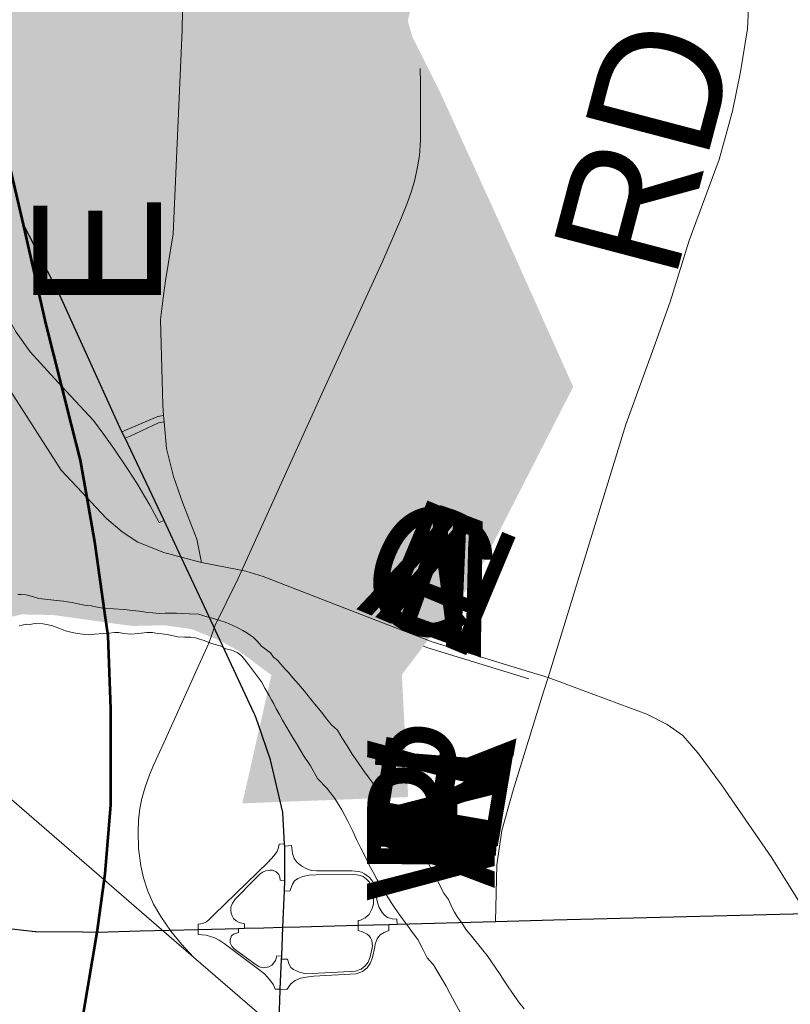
# Model space of a CAD drawing. Header units: feet. Extents: x 92 to 141.3, y -5 to 23.6.
# Tile 148 of 256: x 126.044 to 126.742, y 5.512 to 6.404. Entities that reach past the tile are written whole.
import ezdxf
from ezdxf.enums import TextEntityAlignment as Align

# ---------------------------------------------------------------- set-up
doc = ezdxf.new("R2010")
doc.units = ezdxf.units.FT
doc.header["$MEASUREMENT"] = 0
doc.linetypes.add('CUY - Design$0$DGN1', pattern=[2231.760665, 0, -2231.760665])
for name, color, linetype, lineweight in [('CUY - Design$0$GM_X_City_Street', 7, 'Continuous', 0), ('CUY - Design$0$GM_X_Corporation', 7, 'CUY - Design$0$DGN1', 13), ('CUY - Design$0$GM_X_Interchange_Ramps', 1, 'Continuous', 13), ('CUY - Design$0$GM_X_Interstate_Route', 1, 'Continuous', 53), ('CUY - Design$0$GM_X_Major_River', 5, 'Continuous', 13), ('CUY - Design$0$GM_X_Rail_Line', 7, 'Continuous', 13), ('CUY - Design$0$GM_X_State_Route', 1, 'Continuous', 30)]:
    doc.layers.add(name, color=color, linetype=linetype, lineweight=lineweight)
doc.layers.add('CUY - Design$0$GM_X_State_Location', color=7, linetype='Continuous', lineweight=13, plot=False)
doc.layers.add('TX_X_20', color=7, linetype='Continuous')
doc.styles.add('CUY - Design$0$Styledgn030', font='dgn030.shx')

msp = doc.modelspace()

# ---------------------------------------------------------------- hatches: boundary and pattern name
at = {"layer": 'CUY - Design$0$GM_X_Corporation'}
msp.add_hatch(color=256, dxfattribs=at).paths.add_polyline_path([(124.43779, 8.65627), (124.46107, 8.05472), (124.57469, 8.05757), (124.73938, 8.023), (125.32712, 8.01353), (125.48414, 8.11462), (125.66526, 8.12024), (125.67969, 7.59929), (126.02471, 7.60541), (126.0279, 7.45918), (126.16081, 7.46798), (126.29327, 7.47214), (126.3009, 7.50607), (126.51209, 7.5107), (126.52666, 7.53396), (126.52982, 7.54596), (126.53324, 7.57158), (126.5728, 7.60665), (126.5267, 7.60493), (126.50773, 7.60679), (126.48544, 7.61192), (126.48612, 7.62513), (126.6722, 7.62957), (126.66869, 7.35149), (126.65058, 7.35125), (126.65068, 7.30545), (126.6477, 7.27695), (126.6443, 7.24969), (126.63755, 7.22692), (126.62346, 7.19748), (126.60122, 7.16094), (126.57934, 7.12894), (126.56227, 7.10854), (126.54889, 7.12655), (126.52574, 7.02316), (126.51244, 6.9603), (126.50147, 6.90985), (126.49168, 6.86354), (126.48353, 6.8193), (126.46826, 6.74735), (126.45465, 6.675), (126.4409, 6.61544), (126.42175, 6.52241), (126.4014, 6.42606), (126.39589, 6.40248), (126.39975, 6.38891), (126.42459, 6.33924), (126.49043, 6.19471), (126.54573, 6.0711), (126.46068, 5.90475), (126.45014, 5.88896), (126.41012, 5.83623), (126.39048, 5.81035), (126.39623, 5.69942), (126.24598, 5.69371), (126.27229, 5.80993), (126.24323, 5.83149), (126.22459, 5.84161), (126.19977, 5.85166), (126.17461, 5.85511), (126.14662, 5.8544), (126.13218, 5.85631), (126.07444, 5.86437), (126.04602, 5.86489), (126.02672, 5.86056), (126.01731, 5.8551), (126.01332, 5.84351), (126.01359, 5.81875), (126.00878, 5.80674), (126.00107, 5.79593), (125.98711, 5.79248), (125.96195, 5.79593), (125.94457, 5.80359), (125.93123, 5.81912), (125.91277, 5.84987), (125.89403, 5.86824), (125.86957, 5.88325), (125.84557, 5.89414), (125.81413, 5.9066), (125.7748, 5.92557), (125.7231, 5.94607), (125.68387, 5.95597), (125.64594, 5.96011), (125.62619, 5.95866), (125.61594, 5.95443), (125.58834, 5.95537), (125.56855, 5.95805), (125.54827, 5.96692), (125.52552, 5.97617), (125.50437, 5.98997), (125.48492, 5.99884), (125.4705, 5.99951), (125.45172, 5.98446), (125.42598, 5.96562), (125.41616, 5.96057), (125.40051, 5.96041), (125.38604, 5.9652), (125.35577, 5.98386), (125.33417, 6.00138), (125.30113, 6.04724), (125.29025, 6.06363), (125.27865, 6.06969), (125.25546, 6.081), (125.23716, 6.09772), (125.20846, 6.12341), (125.16948, 6.14858), (125.1401, 6.16106), (125.10417, 6.17017), (125.08149, 6.17323), (125.04812, 6.17412), (125.00405, 6.17489), (124.99375, 6.17602), (124.98252, 6.1858), (124.97452, 6.2014), (124.96933, 6.22445), (124.9632, 6.29452), (124.96209, 6.32092), (124.9637, 6.36137), (124.96452, 6.39892), (124.96436, 6.41336), (124.9593, 6.42404), (124.95136, 6.43468), (124.92804, 6.45795), (124.86975, 6.51551), (124.84859, 6.52973), (124.83283, 6.54029), (124.81332, 6.5537), (124.78684, 6.56539), (124.76289, 6.57091), (124.725, 6.57216), (124.70106, 6.57686), (124.68619, 6.58083), (124.67616, 6.59434), (124.66855, 6.61241), (124.65351, 6.66878), (124.64644, 6.71244), (124.645, 6.73099), (124.64649, 6.74503), (124.65277, 6.77233), (124.66281, 6.79595), (124.68504, 6.83374), (124.71431, 6.86747), (124.74686, 6.90288), (124.79165, 6.94874), (124.81239, 6.97248), (124.84821, 7.01082), (124.88859, 7.04508), (124.90656, 7.05847), (124.94376, 7.08362), (124.95396, 7.09157), (124.95962, 7.10153), (124.96318, 7.11435), (124.96415, 7.13871), (124.96162, 7.21872), (124.96122, 7.25462), (124.95809, 7.27686), (124.94924, 7.29492), (124.93089, 7.31536), (124.9035, 7.33447), (124.87826, 7.34534), (124.84482, 7.35282), (124.81761, 7.35625), (124.79413, 7.35724), (124.76615, 7.35488), (124.74677, 7.35674), (124.72694, 7.36272), (124.70787, 7.37448), (124.69238, 7.39742), (124.66877, 7.48423), (124.6636, 7.50439), (124.65939, 7.5126), (124.64453, 7.51616), (124.61856, 7.51795), (124.60132, 7.51364), (124.58372, 7.50355), (124.55879, 7.48637), (124.54202, 7.47629), (124.53553, 7.46715), (124.5262, 7.45467), (124.51451, 7.43144), (124.50405, 7.40946), (124.49598, 7.39453), (124.48946, 7.38868), (124.47797, 7.38526), (124.45611, 7.38791), (124.42757, 7.39958), (124.37666, 7.42297), (124.34514, 7.44285), (124.22501, 7.54391), (124.17921, 7.58964), (124.15627, 7.61539), (124.14569, 7.64086), (124.14752, 7.66192), (124.15302, 7.68591), (124.16588, 7.71451), (124.18561, 7.75474), (124.19197, 7.77503), (124.18802, 7.79727), (124.17136, 7.81442), (124.1482, 7.82367), (124.11182, 7.83607), (124.07511, 7.84187), (124.05122, 7.84244), (124.02615, 7.83723), (123.99908, 7.82787), (123.97786, 7.81073), (123.95946, 7.79898), (123.94023, 7.78763), (123.92172, 7.78538), (123.90435, 7.79262), (123.87278, 7.81663), (123.84906, 7.83948), (123.81193, 7.882), (123.79436, 7.9074), (123.78346, 7.9242), (123.77838, 7.93693), (123.77822, 7.95179), (123.77798, 7.97283), (123.77816, 7.99387), (123.77299, 8.01486), (123.76494, 8.0354), (123.7594, 8.05185), (123.75721, 8.0642), (123.75788, 8.07741), (123.7684, 8.09444), (123.85149, 8.17742), (123.91277, 8.14672), (124.02594, 8.26509), (124.02309, 8.2993), (123.94732, 8.33646), (123.95043, 8.39054), (123.94987, 8.40415), (123.94613, 8.63062)])

# ---------------------------------------------------------------- linework, layer by layer
at = {"layer": 'CUY - Design$0$GM_X_City_Street', "flags": 128}
for points in [[(126.17468, 6.15389), (126.17634, 6.16719), (126.18323, 6.20965), (126.19149, 6.39423), (126.19775, 6.76788), (126.20151, 6.99811), (126.20715, 7.03543), (126.23157, 7.15193), (126.29766, 7.47172)], [(126.51887, 5.79461), (126.52291, 5.80767), (126.59343, 6.03708), (126.61889, 6.10667), (126.63363, 6.1481), (126.65065, 6.20374), (126.67802, 6.27712), (126.68996, 6.32066), (126.69733, 6.35647), (126.70365, 6.39544), (126.70525, 6.42685), (126.70549, 6.4386), (126.70491, 6.46776), (126.70205, 6.52437), (126.69305, 6.64254), (126.68877, 6.7403), (126.68963, 6.77031), (126.6922, 6.79347), (126.69734, 6.82606), (126.71, 6.86727), (126.71534, 6.89334), (126.72809, 6.91449), (126.76003, 6.96851)], [(126.20911, 5.91181), (126.20483, 5.93305), (126.192, 5.96561), (126.18354, 5.98973), (126.17728, 6.01509), (126.17517, 6.03927), (126.17465, 6.04523), (126.17384, 6.05455), (126.17196, 6.13212), (126.17468, 6.15389)], [(126.10868, 5.967), (126.10541, 5.97049), (126.08185, 5.99558), (126.03631, 6.06689), (126.02918, 6.0778)], [(126.20911, 5.91181), (126.19065, 5.91681), (126.175, 5.92104), (126.15129, 5.93024), (126.13701, 5.93968), (126.12298, 5.95178), (126.10868, 5.967)], [(126.24449, 5.90486), (126.23064, 5.90767), (126.20911, 5.91181)], [(126.36848, 5.85915), (126.26488, 5.8992), (126.24915, 5.90392), (126.24449, 5.90486)], [(126.48215, 5.82023), (126.41806, 5.83998), (126.36848, 5.85915)], [(126.70477, 5.67465), (126.68001, 5.71035), (126.65859, 5.73962), (126.645, 5.75531), (126.63074, 5.76524), (126.61245, 5.77465), (126.58789, 5.78353), (126.52291, 5.80767), (126.48215, 5.82023)], [(126.4752, 5.58678), (126.47657, 5.6381), (126.48113, 5.66916), (126.49132, 5.70559), (126.51887, 5.79461)], [(126.75708, 5.59398), (126.72573, 5.64442), (126.70477, 5.67465)]]:
    msp.add_lwpolyline(points, dxfattribs=at)
at = {"layer": 'CUY - Design$0$GM_X_Corporation', "flags": 128}
for points in [[(124.43779, 8.65627), (124.46107, 8.05472), (124.57469, 8.05757), (124.73938, 8.023), (125.32712, 8.01353), (125.48414, 8.11462), (125.66526, 8.12024), (125.67969, 7.59929), (126.02471, 7.60541), (126.0279, 7.45918), (126.16081, 7.46798), (126.29327, 7.47214), (126.3009, 7.50607), (126.51209, 7.5107), (126.52666, 7.53396), (126.52982, 7.54596), (126.53324, 7.57158), (126.5728, 7.60665), (126.5267, 7.60493), (126.50773, 7.60679), (126.48544, 7.61192), (126.48612, 7.62513), (126.6722, 7.62957), (126.66869, 7.35149), (126.65058, 7.35125), (126.65068, 7.30545), (126.6477, 7.27695), (126.6443, 7.24969), (126.63755, 7.22692), (126.62346, 7.19748), (126.60122, 7.16094), (126.57934, 7.12894), (126.56227, 7.10854), (126.54889, 7.12655), (126.52574, 7.02316), (126.51244, 6.9603), (126.50147, 6.90985), (126.49168, 6.86354), (126.48353, 6.8193), (126.46826, 6.74735), (126.45465, 6.675), (126.4409, 6.61544), (126.42175, 6.52241), (126.4014, 6.42606), (126.39589, 6.40248), (126.39975, 6.38891), (126.42459, 6.33924), (126.49043, 6.19471), (126.54573, 6.0711), (126.46068, 5.90475), (126.45014, 5.88896), (126.41012, 5.83623), (126.39048, 5.81035), (126.39623, 5.69942), (126.24598, 5.69371), (126.27229, 5.80993), (126.24323, 5.83149), (126.22459, 5.84161), (126.19977, 5.85166), (126.17461, 5.85511), (126.14662, 5.8544), (126.13218, 5.85631), (126.07444, 5.86437), (126.04602, 5.86489), (126.02672, 5.86056), (126.01731, 5.8551), (126.01332, 5.84351), (126.01359, 5.81875), (126.00878, 5.80674), (126.00107, 5.79593), (125.98711, 5.79248), (125.96195, 5.79593), (125.94457, 5.80359), (125.93123, 5.81912), (125.91277, 5.84987), (125.89403, 5.86824), (125.86957, 5.88325), (125.84557, 5.89414), (125.81413, 5.9066), (125.7748, 5.92557), (125.7231, 5.94607), (125.68387, 5.95597), (125.64594, 5.96011), (125.62619, 5.95866), (125.61594, 5.95443), (125.58834, 5.95537), (125.56855, 5.95805), (125.54827, 5.96692), (125.52552, 5.97617), (125.50437, 5.98997), (125.48492, 5.99884), (125.4705, 5.99951), (125.45172, 5.98446), (125.42598, 5.96562), (125.41616, 5.96057), (125.40051, 5.96041), (125.38604, 5.9652), (125.35577, 5.98386), (125.33417, 6.00138), (125.30113, 6.04724), (125.29025, 6.06363), (125.27865, 6.06969), (125.25546, 6.081), (125.23716, 6.09772), (125.20846, 6.12341), (125.16948, 6.14858), (125.1401, 6.16106), (125.10417, 6.17017), (125.08149, 6.17323), (125.04812, 6.17412), (125.00405, 6.17489), (124.99375, 6.17602), (124.98252, 6.1858), (124.97452, 6.2014), (124.96933, 6.22445), (124.9632, 6.29452), (124.96209, 6.32092), (124.9637, 6.36137), (124.96452, 6.39892), (124.96436, 6.41336), (124.9593, 6.42404), (124.95136, 6.43468), (124.92804, 6.45795), (124.86975, 6.51551), (124.84859, 6.52973), (124.83283, 6.54029), (124.81332, 6.5537), (124.78684, 6.56539), (124.76289, 6.57091), (124.725, 6.57216), (124.70106, 6.57686), (124.68619, 6.58083), (124.67616, 6.59434), (124.66855, 6.61241), (124.65351, 6.66878), (124.64644, 6.71244), (124.645, 6.73099), (124.64649, 6.74503), (124.65277, 6.77233), (124.66281, 6.79595), (124.68504, 6.83374), (124.71431, 6.86747), (124.74686, 6.90288), (124.79165, 6.94874), (124.81239, 6.97248), (124.84821, 7.01082), (124.88859, 7.04508), (124.90656, 7.05847), (124.94376, 7.08362), (124.95396, 7.09157), (124.95962, 7.10153), (124.96318, 7.11435), (124.96415, 7.13871), (124.96162, 7.21872), (124.96122, 7.25462), (124.95809, 7.27686), (124.94924, 7.29492), (124.93089, 7.31536), (124.9035, 7.33447), (124.87826, 7.34534), (124.84482, 7.35282), (124.81761, 7.35625), (124.79413, 7.35724), (124.76615, 7.35488), (124.74677, 7.35674), (124.72694, 7.36272), (124.70787, 7.37448), (124.69238, 7.39742), (124.66877, 7.48423), (124.6636, 7.50439), (124.65939, 7.5126), (124.64453, 7.51616), (124.61856, 7.51795), (124.60132, 7.51364), (124.58372, 7.50355), (124.55879, 7.48637), (124.54202, 7.47629), (124.53553, 7.46715), (124.5262, 7.45467), (124.51451, 7.43144), (124.50405, 7.40946), (124.49598, 7.39453), (124.48946, 7.38868), (124.47797, 7.38526), (124.45611, 7.38791), (124.42757, 7.39958), (124.37666, 7.42297), (124.34514, 7.44285), (124.22501, 7.54391), (124.17921, 7.58964), (124.15627, 7.61539), (124.14569, 7.64086), (124.14752, 7.66192), (124.15302, 7.68591), (124.16588, 7.71451), (124.18561, 7.75474), (124.19197, 7.77503), (124.18802, 7.79727), (124.17136, 7.81442), (124.1482, 7.82367), (124.11182, 7.83607), (124.07511, 7.84187), (124.05122, 7.84244), (124.02615, 7.83723), (123.99908, 7.82787), (123.97786, 7.81073), (123.95946, 7.79898), (123.94023, 7.78763), (123.92172, 7.78538), (123.90435, 7.79262), (123.87278, 7.81663), (123.84906, 7.83948), (123.81193, 7.882), (123.79436, 7.9074), (123.78346, 7.9242), (123.77838, 7.93693), (123.77822, 7.95179), (123.77798, 7.97283), (123.77816, 7.99387), (123.77299, 8.01486), (123.76494, 8.0354), (123.7594, 8.05185), (123.75721, 8.0642), (123.75788, 8.07741), (123.7684, 8.09444), (123.85149, 8.17742), (123.91277, 8.14672), (124.02594, 8.26509), (124.02309, 8.2993), (123.94732, 8.33646), (123.95043, 8.39054), (123.94987, 8.40415), (123.94613, 8.63062), (124.43779, 8.65627)], [(126.66869, 7.35149), (126.67126, 7.0837), (126.80214, 7.08961), (126.98615, 7.09609), (127.15123, 7.10072), (127.68944, 7.11125), (127.68238, 7.65958), (128.38447, 7.6739), (128.71838, 7.68254), (129.04342, 7.68314), (129.41596, 7.69594), (129.42492, 7.19021), (129.6421, 7.18676), (129.64281, 6.88197), (129.97975, 6.88407), (129.97993, 6.91257), (130.21922, 6.91499), (130.22056, 6.80102), (130.35937, 6.80203), (130.37053, 6.39397), (129.55471, 6.37859), (129.42897, 6.37294), (129.43044, 6.05206), (129.43225, 5.84394), (129.43351, 5.51356), (129.44032, 4.66291), (129.44433, 4.17358), (129.44075, 3.4177), (129.38085, 3.49814), (129.33075, 3.56435), (129.29904, 3.60041), (129.27536, 3.62755), (129.25468, 3.6494), (129.23195, 3.6712), (129.21426, 3.68815), (129.2004, 3.70023), (129.17103, 3.72354), (128.45239, 4.29904), (127.63461, 4.95866), (127.53386, 5.04192), (127.49934, 5.07502), (127.47281, 5.10045), (127.44489, 5.13288), (127.42369, 5.15966), (127.40164, 5.18767), (127.38673, 5.20923), (127.37309, 5.22958), (127.35897, 5.25281), (127.34139, 5.28339), (127.3078, 5.34791), (127.29207, 5.35127), (127.2709, 5.395), (127.24281, 5.38033), (127.21007, 5.44362), (127.24265, 5.46045), (127.15848, 5.66001), (126.69875, 5.67072), (126.65885, 5.72421), (126.64349, 5.74709), (126.63427, 5.75246), (126.62112, 5.75991), (126.54309, 5.79422), (126.53717, 5.79665), (126.47505, 5.81582), (126.41389, 5.83468), (126.41012, 5.83623), (126.45014, 5.88896), (126.46068, 5.90475), (126.54573, 6.0711), (126.49043, 6.19471), (126.42459, 6.33924), (126.39975, 6.38891), (126.39589, 6.40248), (126.4014, 6.42606), (126.42175, 6.52241), (126.4409, 6.61544), (126.45465, 6.675), (126.46826, 6.74735), (126.48353, 6.8193), (126.49168, 6.86354), (126.50147, 6.90985), (126.51244, 6.9603), (126.52574, 7.02316), (126.54889, 7.12655), (126.56227, 7.10854), (126.57934, 7.12894), (126.60122, 7.16094), (126.62346, 7.19748), (126.63755, 7.22692), (126.6443, 7.24969), (126.6477, 7.27695), (126.65068, 7.30545), (126.65058, 7.35125), (126.66869, 7.35149)], [(125.61594, 5.95443), (125.62619, 5.95866), (125.64594, 5.96011), (125.68387, 5.95597), (125.7231, 5.94607), (125.7748, 5.92557), (125.81413, 5.9066), (125.84557, 5.89414), (125.86957, 5.88325), (125.89403, 5.86824), (125.91277, 5.84987), (125.93123, 5.81912), (125.94457, 5.80359), (125.96195, 5.79593), (125.98711, 5.79248), (126.00107, 5.79593), (126.00878, 5.80674), (126.01359, 5.81875), (126.01332, 5.84351), (126.01731, 5.8551), (126.02672, 5.86056), (126.04602, 5.86489), (126.07444, 5.86437), (126.13218, 5.85631), (126.14662, 5.8544), (126.17461, 5.85511), (126.19977, 5.85166), (126.22459, 5.84161), (126.24323, 5.83149), (126.27229, 5.80993), (126.24598, 5.69371), (126.23377, 5.68121), (126.21794, 5.65959), (126.20953, 5.63846), (126.20976, 5.61783), (126.21241, 5.60094), (126.22557, 5.56559), (126.24487, 5.5332), (126.25948, 5.5152), (126.27026, 5.50789), (126.28182, 5.50554), (126.29453, 5.51062), (126.31004, 5.52275), (126.32225, 5.53608), (126.3389, 5.55771), (126.34618, 5.56975), (126.3589, 5.57401), (126.37334, 5.57087), (126.38207, 5.56436), (126.38918, 5.55412), (126.38893, 5.53926), (126.3908, 5.51906), (126.39463, 5.50755), (126.40339, 5.49692), (126.41706, 5.49046), (126.43848, 5.48903), (126.49291, 5.4826), (126.5022, 5.46165), (126.51312, 5.44237), (126.5449, 5.39856), (126.5678, 5.37611), (126.5795, 5.36014), (126.59374, 5.33842), (126.60428, 5.31584), (126.61904, 5.28464), (126.65224, 5.22434), (126.65982, 5.20833), (126.66528, 5.19848), (126.67193, 5.19319), (126.68059, 5.19205), (126.69699, 5.19841), (126.71178, 5.20228), (126.72905, 5.20411), (126.73815, 5.20049), (126.74729, 5.19357), (126.75235, 5.18249), (126.7562, 5.16974), (126.75632, 5.1586), (126.75443, 5.14331), (126.75211, 5.12926), (126.7469, 5.116), (126.74166, 5.10563), (126.73849, 5.09487), (126.73942, 5.08539), (126.74202, 5.07345), (126.74793, 5.06031), (126.75879, 5.04599), (126.77336, 5.0317), (126.78868, 5.02402), (126.80688, 5.01679), (126.83287, 5.01211), (126.84734, 5.00773), (126.86145, 4.99715), (126.86857, 4.98649), (126.87074, 4.97661), (126.87172, 4.96177), (126.87106, 4.94732), (126.86754, 4.92996), (126.86445, 4.91177), (126.85964, 4.90017), (126.85233, 4.89019), (126.83803, 4.88013), (126.82294, 4.86719), (126.8091, 4.8526), (126.79158, 4.8355), (126.78026, 4.8164), (126.77385, 4.79942), (126.76908, 4.78451), (126.76555, 4.76797), (126.7686, 4.75315), (126.78674, 4.67619), (126.79366, 4.64614), (126.79957, 4.63259), (126.84327, 4.47832), (126.85474, 4.44626), (126.87296, 4.39901), (126.88148, 4.37352), (126.89259, 4.33691), (126.90202, 4.30318), (126.9077, 4.27353), (126.91136, 4.24015), (126.91555, 4.19564), (126.91506, 4.16551), (126.91785, 4.13666), (126.91565, 4.1123), (126.90879, 4.06147), (126.90245, 4.03871), (126.90549, 4.02472), (126.91028, 4.00084), (126.91747, 3.98358), (126.93119, 3.97218), (126.95145, 3.96414), (126.97011, 3.95278), (126.98222, 3.93723), (126.99062, 3.92247), (126.99284, 3.90764), (126.98743, 3.8754), (126.98027, 3.85263), (126.96794, 3.81289), (126.95727, 3.77193), (126.94564, 3.74375), (126.94091, 3.72431), (126.94023, 3.7111), (126.94227, 3.67481), (126.94418, 3.65173), (126.9473, 3.62948), (126.9574, 3.6102), (126.97505, 3.57779), (126.9885, 3.55317), (127.00353, 3.53435), (127.01523, 3.51838), (127.0251, 3.52014), (127.04147, 3.52898), (127.05039, 3.54145), (127.06251, 3.56303), (127.07255, 3.58583), (127.09827, 3.60673), (127.12083, 3.61439), (127.14259, 3.6204), (127.16154, 3.62019), (127.17476, 3.6162), (127.18496, 3.6109), (127.19314, 3.60515), (127.20464, 3.59718), (127.20884, 3.58744), (127.2084, 3.57904), (127.20663, 3.56974), (127.20352, 3.56267), (127.19843, 3.55559), (127.19224, 3.55161), (127.18493, 3.54719), (127.17843, 3.54445), (127.15299, 3.53634), (127.13251, 3.52581), (127.11413, 3.512), (127.10033, 3.49411), (127.09232, 3.4734), (127.09431, 3.44247), (127.10197, 3.41986), (127.11293, 3.39646), (127.12299, 3.38047), (127.14133, 3.36004), (127.16005, 3.34291), (127.17836, 3.32577), (127.21844, 3.29823), (127.24713, 3.2683), (127.2695, 3.24443), (127.28076, 3.23849), (127.29139, 3.24203), (127.30437, 3.25099), (127.3233, 3.26999), (127.34753, 3.292), (127.37225, 3.3099), (127.39424, 3.32154), (127.42051, 3.32542), (127.4392, 3.31882), (127.44597, 3.31112), (127.45295, 3.29393), (127.45672, 3.25436), (127.45667, 3.20191), (127.45648, 3.17341), (127.45774, 3.13585), (127.45946, 3.11441), (127.46609, 3.09433), (127.47376, 3.08334), (127.48881, 3.07335), (127.50794, 3.06552), (127.52528, 3.06383), (127.54878, 3.06312), (127.57827, 3.07038), (127.60449, 3.07716), (127.62605, 3.0892), (127.65289, 3.10466), (127.67701, 3.11304), (127.70203, 3.11773), (127.72386, 3.1178), (127.74748, 3.11171), (127.77002, 3.09858), (127.79357, 3.07763), (127.80955, 3.06312), (127.83263, 3.04422), (127.86016, 3.01096), (127.88257, 2.98543), (127.8987, 2.9639), (127.92476, 2.92277), (127.94115, 2.89009), (127.9442, 2.88272), (127.94412, 2.86827), (127.94174, 2.86408), (127.93856, 2.85865), (127.92889, 2.84893), (127.88878, 2.81913), (127.87705, 2.80978), (127.86861, 2.8001), (127.86517, 2.78846), (127.86541, 2.77773), (127.86895, 2.76707), (127.88246, 2.73391), (127.89039, 2.71137), (127.89363, 2.69534), (127.88742, 2.66727), (127.88573, 2.626), (127.87172, 2.59341), (127.86018, 2.58021), (127.83303, 2.56824), (127.80957, 2.5538), (127.77459, 2.53524), (127.74783, 2.51667), (127.72766, 2.50017), (127.7116, 2.48201), (127.70912, 2.4684), (127.71239, 2.44653), (127.72017, 2.41228), (127.72797, 2.39289), (127.7518, 2.36607), (127.77193, 2.33182), (127.7867, 2.29387), (127.79818, 2.2592), (127.80556, 2.23073), (127.82356, 2.12346), (127.83134, 2.09293), (127.83626, 2.07559), (127.84817, 2.05166), (127.86582, 2.0104), (127.87567, 1.98895), (127.88797, 1.95264), (127.89495, 1.93407), (127.90439, 1.91509), (127.91753, 1.89735), (127.93439, 1.88167), (127.95411, 1.86434), (127.97631, 1.84824), (127.987, 1.84536), (128.00345, 1.84453), (128.02113, 1.83875), (128.04046, 1.83297), (128.05978, 1.82431), (128.08199, 1.81399), (128.09349, 1.80574), (128.11981, 1.7979), (128.1412, 1.79542), (128.1593, 1.79419), (128.17863, 1.79088), (128.20371, 1.77974), (128.21727, 1.76613), (128.22342, 1.74962), (128.23081, 1.72899), (128.23653, 1.69392), (128.2394, 1.68443), (128.24885, 1.6737), (128.26324, 1.66627), (128.27599, 1.66091), (128.31095, 1.66215), (128.32782, 1.66462), (128.34922, 1.67287), (128.39201, 1.68607), (128.40435, 1.68855), (128.42122, 1.69143), (128.43397, 1.69185), (128.45165, 1.68896), (128.48208, 1.67864), (128.494, 1.67328), (128.50469, 1.66915), (128.52155, 1.66255), (128.53224, 1.65512), (128.5532, 1.64109), (128.568, 1.63078), (128.57416, 1.61881), (128.57665, 1.61132), (128.57918, 1.60226), (128.58049, 1.59113), (128.58553, 1.57507), (128.61276, 1.51656), (128.62307, 1.49858), (128.62974, 1.48501), (128.63889, 1.47022), (128.6464, 1.45542), (128.65679, 1.43981), (128.67713, 1.41272), (128.69529, 1.39187), (128.71172, 1.37331), (128.72445, 1.35391), (128.73143, 1.33699), (128.73717, 1.31554), (128.73674, 1.29862), (128.73015, 1.28707), (128.7215, 1.27469), (128.71902, 1.26561), (128.71901, 1.2586), (128.7223, 1.25117), (128.73092, 1.24127), (128.74079, 1.23137), (128.75353, 1.22311), (128.76339, 1.21321), (128.76832, 1.20744), (128.77407, 1.19629), (128.78063, 1.17484), (128.7835, 1.15875), (128.78347, 1.13564), (128.77976, 1.12244), (128.77645, 1.10594), (128.77562, 1.09315), (128.77598, 1.04116), (128.77596, 1.02341), (128.77266, 1.01269), (128.76813, 1.0032), (128.76072, 0.99536), (128.75043, 0.98628), (128.73807, 0.97432), (128.72737, 0.96235), (128.72036, 0.95039), (128.71871, 0.94214), (128.71706, 0.93471), (128.71786, 0.91573), (128.71936, 0.87648), (127.68128, 0.86998), (127.22554, 0.87042), (126.72764, 0.87302), (126.29736, 0.86499), (125.81234, 0.8588), (125.52443, 0.85371), (125.19024, 0.85018), (125.18909, 1.42557), (125.18652, 1.64012), (125.17555, 2.21111), (125.17268, 2.41575), (125.17101, 2.48712), (125.16724, 2.56094), (125.16456, 2.64674), (125.16148, 2.83334), (125.03756, 2.83038), (125.02882, 3.36335), (125.00889, 4.50106), (124.9996, 5.0091), (125.59563, 5.03125), (125.59132, 5.46071), (125.56323, 5.46866), (125.51566, 5.48797), (125.45443, 5.51372), (125.61594, 5.95443)], [(126.41012, 5.83623), (126.41389, 5.83468), (126.47505, 5.81582), (126.53717, 5.79665), (126.54309, 5.79422), (126.62112, 5.75991), (126.63427, 5.75246), (126.64349, 5.74709), (126.65885, 5.72421), (126.69875, 5.67072), (127.15848, 5.66001), (127.24265, 5.46045), (127.21007, 5.44362), (127.24281, 5.38033), (127.2709, 5.395), (127.29207, 5.35127), (127.3078, 5.34791), (127.34139, 5.28339), (127.35897, 5.25281), (127.37309, 5.22958), (127.38673, 5.20923), (127.40164, 5.18767), (127.42369, 5.15966), (127.44489, 5.13288), (127.47281, 5.10045), (127.49934, 5.07502), (127.53386, 5.04192), (127.63461, 4.95866), (128.45239, 4.29904), (129.17103, 3.72354), (129.2004, 3.70023), (129.21426, 3.68815), (129.23195, 3.6712), (129.25468, 3.6494), (129.27536, 3.62755), (129.29904, 3.60041), (129.33075, 3.56435), (129.38085, 3.49814), (129.44075, 3.4177), (129.44141, 3.40656), (129.43473, 0.88495), (128.71936, 0.87648), (128.71786, 0.91573), (128.71706, 0.93471), (128.71871, 0.94214), (128.72036, 0.95039), (128.72737, 0.96235), (128.73807, 0.97432), (128.75043, 0.98628), (128.76072, 0.99536), (128.76813, 1.0032), (128.77266, 1.01269), (128.77596, 1.02341), (128.77598, 1.04116), (128.77562, 1.09315), (128.77645, 1.10594), (128.77976, 1.12244), (128.78347, 1.13564), (128.7835, 1.15875), (128.78063, 1.17484), (128.77407, 1.19629), (128.76832, 1.20744), (128.76339, 1.21321), (128.75353, 1.22311), (128.74079, 1.23137), (128.73092, 1.24127), (128.7223, 1.25117), (128.71901, 1.2586), (128.71902, 1.26561), (128.7215, 1.27469), (128.73015, 1.28707), (128.73674, 1.29862), (128.73717, 1.31554), (128.73143, 1.33699), (128.72445, 1.35391), (128.71172, 1.37331), (128.69529, 1.39187), (128.67713, 1.41272), (128.65679, 1.43981), (128.6464, 1.45542), (128.63889, 1.47022), (128.62974, 1.48501), (128.62307, 1.49858), (128.61276, 1.51656), (128.58553, 1.57507), (128.58049, 1.59113), (128.57918, 1.60226), (128.57665, 1.61132), (128.57416, 1.61881), (128.568, 1.63078), (128.5532, 1.64109), (128.53224, 1.65512), (128.52155, 1.66255), (128.50469, 1.66915), (128.494, 1.67328), (128.48208, 1.67864), (128.45165, 1.68896), (128.43397, 1.69185), (128.42122, 1.69143), (128.40435, 1.68855), (128.39201, 1.68607), (128.34922, 1.67287), (128.32782, 1.66462), (128.31095, 1.66215), (128.27599, 1.66091), (128.26324, 1.66627), (128.24885, 1.6737), (128.2394, 1.68443), (128.23653, 1.69392), (128.23081, 1.72899), (128.22342, 1.74962), (128.21727, 1.76613), (128.20371, 1.77974), (128.17863, 1.79088), (128.1593, 1.79419), (128.1412, 1.79542), (128.11981, 1.7979), (128.09349, 1.80574), (128.08199, 1.81399), (128.05978, 1.82431), (128.04046, 1.83297), (128.02113, 1.83875), (128.00345, 1.84453), (127.987, 1.84536), (127.97631, 1.84824), (127.95411, 1.86434), (127.93439, 1.88167), (127.91753, 1.89735), (127.90439, 1.91509), (127.89495, 1.93407), (127.88797, 1.95264), (127.87567, 1.98895), (127.86582, 2.0104), (127.84817, 2.05166), (127.83626, 2.07559), (127.83134, 2.09293), (127.82356, 2.12346), (127.80556, 2.23073), (127.79818, 2.2592), (127.7867, 2.29387), (127.77193, 2.33182), (127.7518, 2.36607), (127.72797, 2.39289), (127.72017, 2.41228), (127.71239, 2.44653), (127.70912, 2.4684), (127.7116, 2.48201), (127.72766, 2.50017), (127.74783, 2.51667), (127.77459, 2.53524), (127.80957, 2.5538), (127.83303, 2.56824), (127.86018, 2.58021), (127.87172, 2.59341), (127.88573, 2.626), (127.88742, 2.66727), (127.89363, 2.69534), (127.89039, 2.71137), (127.88246, 2.73391), (127.86895, 2.76707), (127.86541, 2.77773), (127.86517, 2.78846), (127.86861, 2.8001), (127.87705, 2.80978), (127.88878, 2.81913), (127.92889, 2.84893), (127.93856, 2.85865), (127.94174, 2.86408), (127.94412, 2.86827), (127.9442, 2.88272), (127.94115, 2.89009), (127.92476, 2.92277), (127.8987, 2.9639), (127.88257, 2.98543), (127.86016, 3.01096), (127.83263, 3.04422), (127.80955, 3.06312), (127.79357, 3.07763), (127.77002, 3.09858), (127.74748, 3.11171), (127.72386, 3.1178), (127.70203, 3.11773), (127.67701, 3.11304), (127.65289, 3.10466), (127.62605, 3.0892), (127.60449, 3.07716), (127.57827, 3.07038), (127.54878, 3.06312), (127.52528, 3.06383), (127.50794, 3.06552), (127.48881, 3.07335), (127.47376, 3.08334), (127.46609, 3.09433), (127.45946, 3.11441), (127.45774, 3.13585), (127.45648, 3.17341), (127.45667, 3.20191), (127.45672, 3.25436), (127.45295, 3.29393), (127.44597, 3.31112), (127.4392, 3.31882), (127.42051, 3.32542), (127.39424, 3.32154), (127.37225, 3.3099), (127.34753, 3.292), (127.3233, 3.26999), (127.30437, 3.25099), (127.29139, 3.24203), (127.28076, 3.23849), (127.2695, 3.24443), (127.24713, 3.2683), (127.21844, 3.29823), (127.17836, 3.32577), (127.16005, 3.34291), (127.14133, 3.36004), (127.12299, 3.38047), (127.11293, 3.39646), (127.10197, 3.41986), (127.09431, 3.44247), (127.09232, 3.4734), (127.10033, 3.49411), (127.11413, 3.512), (127.13251, 3.52581), (127.15299, 3.53634), (127.17843, 3.54445), (127.18493, 3.54719), (127.19224, 3.55161), (127.19843, 3.55559), (127.20352, 3.56267), (127.20663, 3.56974), (127.2084, 3.57904), (127.20884, 3.58744), (127.20464, 3.59718), (127.19314, 3.60515), (127.18496, 3.6109), (127.17476, 3.6162), (127.16154, 3.62019), (127.14259, 3.6204), (127.12083, 3.61439), (127.09827, 3.60673), (127.07255, 3.58583), (127.06251, 3.56303), (127.05039, 3.54145), (127.04147, 3.52898), (127.0251, 3.52014), (127.01523, 3.51838), (127.00353, 3.53435), (126.9885, 3.55317), (126.97505, 3.57779), (126.9574, 3.6102), (126.9473, 3.62948), (126.94418, 3.65173), (126.94227, 3.67481), (126.94023, 3.7111), (126.94091, 3.72431), (126.94564, 3.74375), (126.95727, 3.77193), (126.96794, 3.81289), (126.98027, 3.85263), (126.98743, 3.8754), (126.99284, 3.90764), (126.99062, 3.92247), (126.98222, 3.93723), (126.97011, 3.95278), (126.95145, 3.96414), (126.93119, 3.97218), (126.91747, 3.98358), (126.91028, 4.00084), (126.90549, 4.02472), (126.90245, 4.03871), (126.90879, 4.06147), (126.91565, 4.1123), (126.91785, 4.13666), (126.91506, 4.16551), (126.91555, 4.19564), (126.91136, 4.24015), (126.9077, 4.27353), (126.90202, 4.30318), (126.89259, 4.33691), (126.88148, 4.37352), (126.87296, 4.39901), (126.85474, 4.44626), (126.84327, 4.47832), (126.79957, 4.63259), (126.79366, 4.64614), (126.78674, 4.67619), (126.7686, 4.75315), (126.76555, 4.76797), (126.76908, 4.78451), (126.77385, 4.79942), (126.78026, 4.8164), (126.79158, 4.8355), (126.8091, 4.8526), (126.82294, 4.86719), (126.83803, 4.88013), (126.85233, 4.89019), (126.85964, 4.90017), (126.86445, 4.91177), (126.86754, 4.92996), (126.87106, 4.94732), (126.87172, 4.96177), (126.87074, 4.97661), (126.86857, 4.98649), (126.86145, 4.99715), (126.84734, 5.00773), (126.83287, 5.01211), (126.80688, 5.01679), (126.78868, 5.02402), (126.77336, 5.0317), (126.75879, 5.04599), (126.74793, 5.06031), (126.74202, 5.07345), (126.73942, 5.08539), (126.73849, 5.09487), (126.74166, 5.10563), (126.7469, 5.116), (126.75211, 5.12926), (126.75443, 5.14331), (126.75632, 5.1586), (126.7562, 5.16974), (126.75235, 5.18249), (126.74729, 5.19357), (126.73815, 5.20049), (126.72905, 5.20411), (126.71178, 5.20228), (126.69699, 5.19841), (126.68059, 5.19205), (126.67193, 5.19319), (126.66528, 5.19848), (126.65982, 5.20833), (126.65224, 5.22434), (126.61904, 5.28464), (126.60428, 5.31584), (126.59374, 5.33842), (126.5795, 5.36014), (126.5678, 5.37611), (126.5449, 5.39856), (126.51312, 5.44237), (126.5022, 5.46165), (126.49291, 5.4826), (126.43848, 5.48903), (126.41706, 5.49046), (126.40339, 5.49692), (126.39463, 5.50755), (126.3908, 5.51906), (126.38893, 5.53926), (126.38918, 5.55412), (126.38207, 5.56436), (126.37334, 5.57087), (126.3589, 5.57401), (126.34618, 5.56975), (126.3389, 5.55771), (126.32225, 5.53608), (126.31004, 5.52275), (126.29453, 5.51062), (126.28182, 5.50554), (126.27026, 5.50789), (126.25948, 5.5152), (126.24487, 5.5332), (126.22557, 5.56559), (126.21241, 5.60094), (126.20976, 5.61783), (126.20953, 5.63846), (126.21794, 5.65959), (126.23377, 5.68121), (126.24598, 5.69371), (126.39623, 5.69942), (126.39048, 5.81035), (126.41012, 5.83623)]]:
    msp.add_lwpolyline(points, dxfattribs=at)
at = {"layer": 'CUY - Design$0$GM_X_Interchange_Ramps', "flags": 128}
for points in [[(126.00729, 6.38901), (125.99717, 6.38646), (126.00387, 6.35244), (126.00775, 6.32958), (126.01173, 6.29667), (126.01416, 6.26571), (126.01589, 6.2355), (126.01719, 6.20515), (126.01891, 6.1831), (126.02231, 6.16346), (126.02675, 6.14846), (126.03257, 6.13529), (126.04124, 6.12058), (126.05374, 6.10267), (126.06934, 6.08568), (126.08249, 6.0714), (126.11106, 6.04041), (126.12053, 6.02785), (126.12957, 6.01516), (126.14246, 5.99593), (126.15036, 5.98386), (126.16205, 5.9638), (126.17055, 5.94807), (126.17512, 5.95006)], [(126.17465, 6.04523), (126.16949, 6.04427), (126.1418, 6.03246), (126.13689, 6.03031)], [(126.13969, 6.02443), (126.14436, 6.02648), (126.17016, 6.03835), (126.17517, 6.03927)], [(126.28431, 5.65712), (126.27936, 5.65681), (126.27879, 5.65372), (126.27753, 5.65012), (126.27451, 5.64618), (126.26937, 5.64044), (126.22039, 5.59295), (126.21608, 5.58839), (126.21344, 5.58651), (126.21014, 5.585), (126.20588, 5.58419), (126.20593, 5.57944)], [(126.38618, 5.5843), (126.38607, 5.58872), (126.38163, 5.58902), (126.37753, 5.59018), (126.37474, 5.59228), (126.37277, 5.59477), (126.37005, 5.5993), (126.36873, 5.60306), (126.36793, 5.60626), (126.36791, 5.60649), (126.36668, 5.61611), (126.3662, 5.61845), (126.36546, 5.62065), (126.3643, 5.6229), (126.36098, 5.62683), (126.35665, 5.62988), (126.35382, 5.63125), (126.3513, 5.63197), (126.34526, 5.63258), (126.31306, 5.63251), (126.30877, 5.633), (126.3044, 5.63442), (126.29978, 5.63686), (126.29566, 5.64014), (126.29289, 5.64384), (126.29137, 5.64829), (126.2904, 5.65546), (126.28443, 5.65501)], [(126.24798, 5.58053), (126.2479, 5.58448), (126.24307, 5.5857), (126.24039, 5.5872), (126.23792, 5.58932), (126.23665, 5.59169), (126.23581, 5.59416), (126.23548, 5.59702), (126.23551, 5.59961), (126.23702, 5.60324), (126.23974, 5.60717), (126.25732, 5.62516), (126.26211, 5.62985), (126.26483, 5.63167), (126.26816, 5.63287), (126.27118, 5.63318), (126.2733, 5.63318), (126.27663, 5.63167), (126.27904, 5.62925), (126.27983, 5.62685), (126.28025, 5.62413), (126.28463, 5.62385)], [(126.28423, 5.61435), (126.28902, 5.61413), (126.29129, 5.62063), (126.29339, 5.62357), (126.29617, 5.62576), (126.30087, 5.62753), (126.30659, 5.62853), (126.31291, 5.62895), (126.3455, 5.62929), (126.34979, 5.62895), (126.35278, 5.62843), (126.35531, 5.62742), (126.35862, 5.62515), (126.36114, 5.62233), (126.36211, 5.62054), (126.36293, 5.61831), (126.36349, 5.61581), (126.3643, 5.60989), (126.36479, 5.60581), (126.36475, 5.60261), (126.3637, 5.5984), (126.36098, 5.59295), (126.35735, 5.58993), (126.353, 5.58804), (126.35078, 5.58759), (126.35088, 5.58332)], [(126.28031, 5.52533), (126.2863, 5.52521), (126.28993, 5.53035), (126.29376, 5.53335), (126.2987, 5.53549), (126.30383, 5.5364), (126.31079, 5.5373), (126.34902, 5.53916), (126.35481, 5.54128), (126.3591, 5.54481), (126.36194, 5.5487), (126.36388, 5.55395), (126.36598, 5.56385), (126.36642, 5.56604), (126.36812, 5.57088), (126.36938, 5.57282), (126.37096, 5.5745), (126.3746, 5.57686), (126.37882, 5.57844), (126.37868, 5.58409)], [(126.20593, 5.57944), (126.20598, 5.57492), (126.21313, 5.57421), (126.221, 5.57178), (126.22492, 5.56966), (126.22946, 5.56664), (126.26211, 5.54214), (126.26605, 5.53942), (126.26846, 5.5367), (126.27179, 5.53277), (126.27408, 5.52918), (126.27573, 5.52542), (126.28031, 5.52533)], [(126.28165, 5.55524), (126.27723, 5.55545), (126.27602, 5.55122), (126.27463, 5.54909), (126.27271, 5.54714), (126.26997, 5.54547), (126.2677, 5.54494), (126.26542, 5.54479), (126.26305, 5.54513), (126.2609, 5.54577), (126.25758, 5.54789), (126.23853, 5.5618), (126.23641, 5.56422), (126.2349, 5.56725), (126.2349, 5.57027), (126.23611, 5.5736), (126.23792, 5.57511), (126.24246, 5.57662), (126.24239, 5.58038)], [(126.35088, 5.58332), (126.351, 5.57844), (126.35472, 5.57738), (126.35917, 5.57511), (126.36075, 5.57379), (126.36219, 5.57178), (126.36316, 5.56954), (126.36366, 5.56689), (126.36377, 5.56462), (126.36359, 5.56272), (126.36189, 5.55455), (126.36007, 5.54971), (126.35735, 5.54638), (126.35372, 5.54336), (126.34858, 5.54154), (126.34375, 5.54124), (126.30354, 5.53942), (126.29779, 5.54063), (126.29235, 5.54305), (126.28993, 5.54487), (126.28842, 5.54759), (126.28691, 5.55243), (126.28153, 5.55268)]]:
    msp.add_lwpolyline(points, dxfattribs=at)
at = {"layer": 'CUY - Design$0$GM_X_Interstate_Route', "flags": 128}
for points in [[(126.09124, 6.03671), (126.08249, 6.0714), (126.06799, 6.12887), (126.04771, 6.21812), (126.0174, 6.34628)], [(126.12181, 5.86392), (126.11247, 5.93076), (126.10541, 5.97049), (126.09933, 6.00466), (126.09124, 6.03671)], [(126.09486, 5.47536), (126.10214, 5.50373), (126.11453, 5.57707), (126.12187, 5.62976), (126.12688, 5.69239), (126.12688, 5.77945), (126.12437, 5.84559), (126.12181, 5.86392)]]:
    msp.add_lwpolyline(points, dxfattribs=at)
at = {"layer": 'CUY - Design$0$GM_X_Major_River', "flags": 128}
for points in [[(126.48749, 5.52668), (126.48328, 5.53282), (126.47949, 5.53855), (126.46771, 5.55575), (126.46393, 5.56066), (126.46016, 5.56515), (126.45638, 5.57006), (126.45261, 5.57455), (126.44883, 5.57905), (126.4463, 5.58315), (126.44378, 5.58683), (126.44084, 5.59051), (126.4383, 5.59502), (126.43577, 5.59953), (126.43278, 5.60651), (126.42817, 5.61265), (126.42477, 5.61962), (126.42053, 5.62782), (126.41588, 5.63685), (126.41038, 5.64669), (126.40446, 5.65735), (126.39815, 5.66635), (126.39186, 5.67412), (126.38683, 5.67984), (126.38306, 5.68392), (126.38055, 5.68678), (126.37761, 5.69087), (126.3755, 5.69456), (126.37295, 5.69948), (126.36958, 5.70481), (126.36538, 5.71054), (126.36076, 5.71667), (126.35572, 5.72363), (126.35066, 5.731), (126.34562, 5.73837), (126.34098, 5.74574), (126.33635, 5.7527), (126.33212, 5.76008), (126.3267, 5.76497), (126.32209, 5.77028), (126.31788, 5.77601), (126.31327, 5.78173), (126.30782, 5.78827), (126.30236, 5.79522), (126.29691, 5.80176), (126.29188, 5.80748), (126.2877, 5.81238), (126.28477, 5.81523), (126.28309, 5.81727), (126.28058, 5.82014), (126.27806, 5.82299), (126.27431, 5.82625), (126.27137, 5.82993), (126.26345, 5.83602), (126.26177, 5.83807), (126.25884, 5.84134), (126.25592, 5.84419), (126.253, 5.84622), (126.25009, 5.84825), (126.24635, 5.85027), (126.24178, 5.85269), (126.2368, 5.8551), (126.2314, 5.85751), (126.2256, 5.85951), (126.21898, 5.86149), (126.21277, 5.86307), (126.20656, 5.86506), (126.19789, 5.86536), (126.1917, 5.8657), (126.18634, 5.86605), (126.18098, 5.86599), (126.17603, 5.86593), (126.17067, 5.86586), (126.16489, 5.86621), (126.15869, 5.86696), (126.15291, 5.86771), (126.1463, 5.86846), (126.13928, 5.8692), (126.12937, 5.8699), (126.12154, 5.87022), (126.11492, 5.87138), (126.10913, 5.87255), (126.10294, 5.8733), (126.09715, 5.87447), (126.09177, 5.87564), (126.08722, 5.87641), (126.08392, 5.87679), (126.08061, 5.87716), (126.06161, 5.87941), (126.05582, 5.88099), (126.05002, 5.88257), (126.04548, 5.88293), (126.0426, 5.88289)], [(126.0426, 5.88289), (126.04548, 5.88293), (126.05002, 5.88257), (126.05582, 5.88099), (126.06161, 5.87941), (126.08061, 5.87716), (126.08392, 5.87679), (126.08722, 5.87641), (126.09177, 5.87564), (126.09715, 5.87447), (126.10294, 5.8733), (126.10913, 5.87255), (126.11492, 5.87138), (126.12154, 5.87022), (126.12937, 5.8699), (126.13928, 5.8692), (126.1463, 5.86846), (126.15291, 5.86771), (126.15869, 5.86696), (126.16489, 5.86621), (126.17067, 5.86586), (126.17603, 5.86593), (126.18098, 5.86599), (126.18634, 5.86605), (126.1917, 5.8657), (126.19789, 5.86536), (126.20656, 5.86506), (126.21277, 5.86307), (126.21898, 5.86149), (126.2256, 5.85951), (126.2314, 5.85751), (126.2368, 5.8551), (126.24178, 5.85269), (126.24635, 5.85027), (126.25009, 5.84825), (126.253, 5.84622), (126.25592, 5.84419), (126.25884, 5.84134), (126.26177, 5.83807), (126.26345, 5.83602), (126.27137, 5.82993), (126.27431, 5.82625), (126.27806, 5.82299), (126.28058, 5.82014), (126.28309, 5.81727), (126.28477, 5.81523), (126.2877, 5.81238), (126.29188, 5.80748), (126.29691, 5.80176), (126.30236, 5.79522), (126.30782, 5.78827), (126.31327, 5.78173), (126.31788, 5.77601), (126.32209, 5.77028), (126.3267, 5.76497), (126.33212, 5.76008), (126.33635, 5.7527), (126.34098, 5.74574), (126.34562, 5.73837), (126.35066, 5.731), (126.35572, 5.72363), (126.36076, 5.71667), (126.36538, 5.71054), (126.36958, 5.70481), (126.37295, 5.69948), (126.3755, 5.69456), (126.37761, 5.69087), (126.38055, 5.68678), (126.38306, 5.68392), (126.38683, 5.67984), (126.39186, 5.67412), (126.39815, 5.66635), (126.40446, 5.65735), (126.41038, 5.64669), (126.41588, 5.63685), (126.42053, 5.62782), (126.42477, 5.61962), (126.42817, 5.61265), (126.43278, 5.60651), (126.43577, 5.59953), (126.4383, 5.59502), (126.44084, 5.59051), (126.44378, 5.58683), (126.4463, 5.58315), (126.44883, 5.57905), (126.45261, 5.57455), (126.45638, 5.57006), (126.46016, 5.56515), (126.46393, 5.56066), (126.46771, 5.55575), (126.47949, 5.53855), (126.48328, 5.53282), (126.48749, 5.52668)], [(126.04381, 5.85442), (126.04668, 5.85528), (126.05039, 5.85616), (126.05328, 5.85578), (126.05821, 5.85666), (126.06564, 5.85634), (126.07308, 5.85478), (126.07972, 5.85238), (126.08593, 5.84998), (126.09173, 5.8484), (126.09669, 5.84763), (126.10123, 5.84686), (126.1066, 5.84651), (126.11196, 5.84699), (126.1202, 5.8475), (126.12555, 5.84798), (126.13008, 5.84845), (126.1342, 5.8485), (126.13875, 5.84773), (126.14495, 5.84698), (126.15195, 5.84747), (126.15936, 5.84839), (126.16472, 5.84845), (126.16927, 5.84768), (126.17299, 5.84732), (126.17794, 5.84655), (126.18208, 5.84577), (126.18745, 5.8446), (126.19365, 5.84426), (126.199, 5.84433), (126.20355, 5.84356), (126.20728, 5.84236), (126.21142, 5.84118), (126.21557, 5.83957), (126.22012, 5.83798), (126.22592, 5.8364), (126.23091, 5.83357), (126.23628, 5.8324), (126.23919, 5.83119), (126.24126, 5.83039), (126.24334, 5.82876), (126.24585, 5.82673), (126.24836, 5.82387), (126.25172, 5.81937), (126.26348, 5.80383), (126.26645, 5.79809), (126.27025, 5.79153), (126.27236, 5.78743), (126.27448, 5.78374), (126.2766, 5.77922), (126.27956, 5.77431), (126.28252, 5.76897), (126.28632, 5.76242), (126.29054, 5.75504), (126.29602, 5.74643), (126.30151, 5.73701), (126.30782, 5.72759), (126.31417, 5.71611), (126.32295, 5.70714), (126.32967, 5.69814), (126.336, 5.68789), (126.3415, 5.67764), (126.34616, 5.66862), (126.34956, 5.66082), (126.35338, 5.65302), (126.3572, 5.64563), (126.36102, 5.63784), (126.36482, 5.63087), (126.36821, 5.6243), (126.37243, 5.61734), (126.3758, 5.61201), (126.37833, 5.60792), (126.38086, 5.60382), (126.38381, 5.59931), (126.38718, 5.5944), (126.39096, 5.58908), (126.39558, 5.58295), (126.4002, 5.57681), (126.40483, 5.57026), (126.40905, 5.56288), (126.4133, 5.55385), (126.41916, 5.54732), (126.42296, 5.54076), (126.42676, 5.53461), (126.43056, 5.52806), (126.43437, 5.52109), (126.4386, 5.51329), (126.44325, 5.50468)], [(126.44325, 5.50468), (126.4386, 5.51329), (126.43437, 5.52109), (126.43056, 5.52806), (126.42676, 5.53461), (126.42296, 5.54076), (126.41916, 5.54732), (126.4133, 5.55385), (126.40905, 5.56288), (126.40483, 5.57026), (126.4002, 5.57681), (126.39558, 5.58295), (126.39096, 5.58908), (126.38718, 5.5944), (126.38381, 5.59931), (126.38086, 5.60382), (126.37833, 5.60792), (126.3758, 5.61201), (126.37243, 5.61734), (126.36821, 5.6243), (126.36482, 5.63087), (126.36102, 5.63784), (126.3572, 5.64563), (126.35338, 5.65302), (126.34956, 5.66082), (126.34616, 5.66862), (126.3415, 5.67764), (126.336, 5.68789), (126.32967, 5.69814), (126.32295, 5.70714), (126.31417, 5.71611), (126.30782, 5.72759), (126.30151, 5.73701), (126.29602, 5.74643), (126.29054, 5.75504), (126.28632, 5.76242), (126.28252, 5.76897), (126.27956, 5.77431), (126.2766, 5.77922), (126.27448, 5.78374), (126.27236, 5.78743), (126.27025, 5.79153), (126.26645, 5.79809), (126.26348, 5.80383), (126.25172, 5.81937), (126.24836, 5.82387), (126.24585, 5.82673), (126.24334, 5.82876), (126.24126, 5.83039), (126.23919, 5.83119), (126.23628, 5.8324), (126.23091, 5.83357), (126.22592, 5.8364), (126.22012, 5.83798), (126.21557, 5.83957), (126.21142, 5.84118), (126.20728, 5.84236), (126.20355, 5.84356), (126.199, 5.84433), (126.19365, 5.84426), (126.18745, 5.8446), (126.18208, 5.84577), (126.17794, 5.84655), (126.17299, 5.84732), (126.16927, 5.84768), (126.16472, 5.84845), (126.15936, 5.84839), (126.15195, 5.84747), (126.14495, 5.84698), (126.13875, 5.84773), (126.1342, 5.8485), (126.13008, 5.84845), (126.12555, 5.84798), (126.1202, 5.8475), (126.11196, 5.84699), (126.1066, 5.84651), (126.10123, 5.84686), (126.09669, 5.84763), (126.09173, 5.8484), (126.08593, 5.84998), (126.07972, 5.85238), (126.07308, 5.85478), (126.06564, 5.85634), (126.05821, 5.85666), (126.05328, 5.85578), (126.05039, 5.85616), (126.04668, 5.85528), (126.04381, 5.85442)], [(126.50136, 5.50745), (126.49632, 5.51399), (126.4917, 5.52054), (126.48749, 5.52668)], [(126.48749, 5.52668), (126.4917, 5.52054), (126.49632, 5.51399), (126.50136, 5.50745)]]:
    msp.add_lwpolyline(points, dxfattribs=at)
at = {"layer": 'CUY - Design$0$GM_X_Rail_Line', "flags": 128}
for points in [[(126.20188, 5.55432), (126.18636, 5.56771), (126.03036, 5.70301), (125.86477, 5.84736), (125.81835, 5.88135), (125.7794, 5.9054), (125.71807, 5.92446), (125.65259, 5.93939), (125.33185, 5.95762), (125.25311, 5.96591), (125.20172, 5.97835), (125.15283, 5.99825), (125.10227, 6.02644), (125.05586, 6.06292), (125.01607, 6.10769), (124.96966, 6.17235), (124.74791, 6.47458)], [(126.20188, 5.55432), (126.19092, 5.56604), (126.18133, 5.57806), (126.17205, 5.59115), (126.16551, 5.60226), (126.16041, 5.61405), (126.15645, 5.62615), (126.15402, 5.63711), (126.15181, 5.65279), (126.15151, 5.668), (126.15181, 5.67858), (126.1531, 5.68916), (126.15493, 5.69799), (126.15797, 5.70826), (126.16201, 5.71944), (126.16596, 5.72896), (126.17487, 5.74859), (126.2066, 5.81897), (126.21565, 5.83891), (126.22144, 5.85512), (126.24183, 5.89689), (126.29152, 6.00624), (126.32112, 6.07145), (126.37317, 6.18506), (126.3896, 6.22296), (126.39569, 6.23802), (126.39919, 6.24837), (126.40223, 6.25855), (126.4047, 6.27052), (126.40644, 6.28068), (126.40726, 6.29455), (126.40743, 6.31213), (126.40726, 6.34639), (126.40709, 6.35959)], [(126.34768, 5.42831), (126.20188, 5.55432)]]:
    msp.add_lwpolyline(points, dxfattribs=at)
at = {"layer": 'CUY - Design$0$GM_X_State_Route', "flags": 128}
for points in [[(126.13689, 6.03031), (126.08023, 6.15483), (126.04771, 6.21812)], [(126.20952, 5.87642), (126.19065, 5.91681), (126.17512, 5.95006), (126.13969, 6.02443), (126.13689, 6.03031)], [(126.25681, 5.77517), (126.20952, 5.87642)], [(126.26033, 5.76565), (126.25774, 5.77319), (126.25681, 5.77517)], [(126.27981, 5.51425), (126.28031, 5.52533), (126.28153, 5.55268), (126.28165, 5.55524), (126.28282, 5.58143), (126.28423, 5.61435), (126.28463, 5.62385), (126.28443, 5.65501), (126.28431, 5.65712), (126.28278, 5.6855), (126.27151, 5.7331), (126.26033, 5.76565)], [(125.54164, 5.65002), (125.56019, 5.64964), (125.59973, 5.64861), (125.64175, 5.64718), (125.67554, 5.64448), (125.70357, 5.6409), (125.74439, 5.63329), (126.01562, 5.58243), (126.05832, 5.57765), (126.05931, 5.57764)], [(126.52805, 5.58813), (126.75708, 5.59398), (126.75723, 5.59399)], [(126.29795, 5.58185), (126.35088, 5.58332), (126.37868, 5.58409), (126.38618, 5.5843), (126.4752, 5.58678), (126.52805, 5.58813)], [(126.05931, 5.57764), (126.10121, 5.5772)], [(126.10121, 5.5772), (126.11453, 5.57707), (126.15357, 5.57808)], [(126.15357, 5.57808), (126.20593, 5.57944), (126.24239, 5.58038), (126.24798, 5.58053), (126.2654, 5.58098)], [(126.2654, 5.58098), (126.28282, 5.58143), (126.29795, 5.58185)], [(126.27212, 5.34266), (126.27981, 5.51425)]]:
    msp.add_lwpolyline(points, dxfattribs=at)

# ---------------------------------------------------------------- texts
at = {"layer": 'CUY - Design$0$GM_X_State_Location', "style": 'CUY - Design$0$Styledgn030'}
for s in ['s', 'r']:
    msp.add_text(s, height=0.000206, dxfattribs=at).set_placement((126.14551, 5.98964), align=Align.MIDDLE_CENTER)
msp.add_text('21', height=0.000206, rotation=0.00001, dxfattribs=at).set_placement((126.09365, 5.97457))
at = {"layer": 'TX_X_20', "style": 'CUY - Design$0$Styledgn030'}
for s, rotation, p in [('RD', 75.26209, (126.63756, 6.16574)), ('E', 90, (126.17228, 6.14171)), ('C', 337.28299, (126.34149, 5.87287)), ('A', 337.28444, (126.34901, 5.86972)), ('N', 337.28444, (126.35736, 5.86623)), ('L', 340.29931, (126.3747, 5.85927)), ('A', 338.96552, (126.36601, 5.86261)), ('R', 80.13834, (126.47649, 5.64964)), ('W', 89.91593, (126.47458, 5.60498)), ('N', 85.47052, (126.47461, 5.63373)), ('E', 80.47478, (126.4753, 5.64252)), ('R', 89.91069, (126.47461, 5.6258)), ('A', 89.91255, (126.47459, 5.61675))]:
    msp.add_text(s, height=0.1157, rotation=rotation, dxfattribs=at).set_placement(p)

doc.saveas('drawing.dxf')
